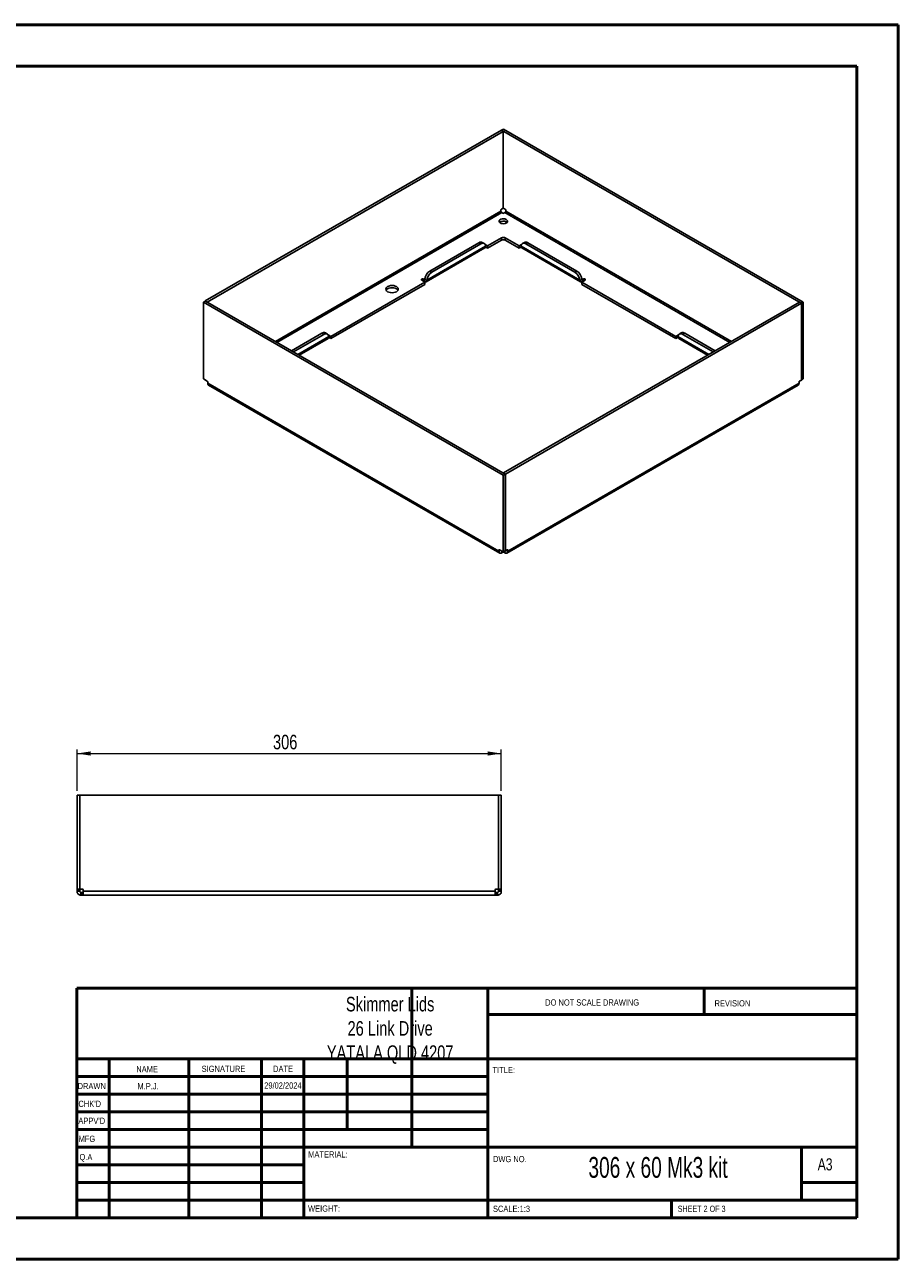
# Paper-space layout 'Sheet2' of a CAD drawing. Header units: millimetres. Extents: x 0 to 420, y 0 to 297.
# Tile 2 of 2: x 210 to 420, y 0 to 297. Entities that reach past the tile are written whole.
import ezdxf

# ---------------------------------------------------------------- set-up
doc = ezdxf.new("R2010")
doc.units = ezdxf.units.MM
doc.styles.add('SLDTEXTSTYLE0', font='TXT', dxfattribs={"width": 0.6875})
doc.styles.add('SLDTEXTSTYLE1', font='TXT', dxfattribs={"width": 0.75})
doc.dimstyles.new('SLDDIMSTYLE0', dxfattribs={"dimtxt": 3.5, "dimasz": 3.302, "dimexe": 0, "dimexo": 0.0625, "dimgap": 0.875, "dimtad": 1, "dimdec": 0, "dimlfac": 3, "dimrnd": 1e-09, "dimzin": 12, "dimdsep": 46, "dimtxsty": 'SLDTEXTSTYLE1', "dimsah": 1, "dimcen": 0.09, "dimadec": 0, "dimazin": 3, "dimtfac": 1, "dimtdec": 0, "dimtofl": 0, "dimtmove": 0, "dimatfit": 3, "dimfxl": 0, "dimfrac": 2, "dimtolj": 1, "dimtzin": 12, "dimarcsym": 0})

# ---------------------------------------------------------------- blocks, each defined once
blk = doc.blocks.new('_D_2')
at = {"color": 7, "linetype": 'Continuous', "lineweight": 0}
for p, q in [((222.95, 112.89), (222.95, 122.89)), ((222.95, 121.89), (324.95, 121.89)), ((324.95, 112.89), (324.95, 122.89))]:
    blk.add_line(p, q, dxfattribs=at)
at = {"color": 7, "linetype": 'Continuous', "lineweight": 18}
for points in [[(222.95, 121.89), (226.26, 121.38), (226.26, 122.4)], [(324.95, 121.89), (321.65, 122.4), (321.65, 121.38)]]:
    blk.add_solid(points, dxfattribs=at)
at = {"color": 7, "linetype": 'Continuous', "lineweight": 18, "insert": (270.07, 126.4), "char_height": 3.5, "attachment_point": 1, "style": 'SLDTEXTSTYLE1'}
blk.add_mtext('306', dxfattribs=at)

psp = doc.layouts.new('Sheet2')

# ---------------------------------------------------------------- linework, layer by layer
at = {"color": 7, "linetype": 'Continuous', "lineweight": 50}
for p, q in [((0.3793, 297.2148), (420.3793, 297.2148)), ((420.3793, 0.2148), (420.3793, 297.2148)), ((10.3793, 287.2148), (410.3793, 287.2148)), ((410.3793, 287.2148), (410.3793, 10.2148)), ((222.8788, 65.4648), (410.0788, 65.4648)), ((222.8788, 65.4648), (222.8788, 10.2148)), ((303.4788, 65.4648), (303.4788, 27.2148)), ((321.6788, 65.4648), (321.6788, 10.2148)), ((373.6788, 59.0898), (373.6788, 65.4648)), ((410.0788, 59.0898), (321.6788, 59.0898)), ((410.0788, 48.4648), (222.8788, 48.4648)), ((230.6788, 48.4648), (230.6788, 10.2148)), ((249.8698, 48.4648), (249.8698, 10.2148)), ((267.2778, 48.4648), (267.2778, 10.2148)), ((277.4788, 10.2148), (277.4788, 48.4648)), ((287.8788, 31.4648), (287.8788, 48.4648)), ((321.6788, 44.2148), (222.8788, 44.2148)), ((321.6788, 39.9648), (222.8788, 39.9648)), ((321.6788, 35.7148), (222.8788, 35.7148)), ((321.6788, 31.4648), (222.8788, 31.4648)), ((277.4788, 27.2148), (222.8788, 27.2148)), ((277.4788, 27.2148), (410.0788, 27.2148)), ((397.0788, 14.4648), (397.0788, 27.2148)), ((277.4788, 22.9647), (222.8788, 22.9647)), ((277.4788, 18.7148), (222.8788, 18.7148)), ((410.0788, 18.7148), (397.0788, 18.7148)), ((222.8788, 14.4648), (410.3793, 14.4648)), ((365.8788, 10.2148), (365.8788, 14.4648)), ((10.3793, 10.2148), (410.3793, 10.2148)), ((0.3793, 0.2148), (420.3793, 0.2148))]:
    psp.add_line(p, q, dxfattribs=at)
at = {"color": 7, "linetype": 'Continuous', "lineweight": 25}
for p, q in [((324.9553, 271.8299), (253.7968, 230.751)), ((325.4267, 271.5578), (254.2682, 230.4788)), ((325.4267, 271.5578), (324.9553, 271.8299)), ((325.4621, 272.0952), (324.9907, 271.8231)), ((324.9907, 271.8095), (324.9907, 271.8231)), ((397.0684, 230.2135), (324.9907, 271.8231)), ((325.4267, 253.1037), (325.4267, 271.5578)), ((397.5398, 230.4856), (325.4621, 272.0952)), ((324.8612, 252.6412), (324.8612, 252.3284)), ((325.4267, 253.1037), (324.9791, 252.8453)), ((325.8979, 252.8453), (325.4267, 253.1173)), ((326.0158, 252.3284), (326.0158, 252.6412)), ((324.8612, 252.3284), (270.6286, 221.0206)), ((271.0058, 220.8028), (325.0498, 252.0018)), ((325.0498, 252.0018), (325.3206, 251.8454)), ((325.5564, 251.8454), (325.8272, 252.0018)), ((325.8272, 252.0018), (379.8712, 220.8028)), ((380.2484, 221.0206), (326.0158, 252.3284)), ((326.1574, 249.7973), (326.3392, 249.6545)), ((321.1887, 243.9492), (307.0609, 235.7933)), ((307.7608, 237.9529), (319.5459, 244.7563)), ((308.2322, 237.6807), (320.0173, 244.4841)), ((320.0173, 244.4841), (319.5459, 244.7563)), ((320.8506, 244.5667), (320.3792, 244.8388)), ((321.6673, 244.0077), (321.0612, 244.3575)), ((321.1683, 243.7513), (321.6673, 243.4633)), ((324.9671, 245.9126), (321.6673, 244.0077)), ((324.9671, 245.3683), (321.6673, 243.4633)), ((321.6673, 244.0077), (321.6673, 243.4633)), ((324.9671, 245.3683), (324.9671, 245.9126)), ((329.2097, 244.0077), (325.9099, 245.9126)), ((325.9099, 245.9126), (325.9099, 245.3683)), ((329.2097, 243.4633), (325.9099, 245.3683)), ((329.8158, 244.3575), (329.2097, 244.0077)), ((329.2097, 243.4633), (329.2097, 244.0077)), ((329.2097, 243.4633), (329.7087, 243.7513)), ((343.8161, 235.7933), (329.6883, 243.9492)), ((330.4978, 244.8388), (330.0264, 244.5667)), ((331.3311, 244.7563), (330.8597, 244.4841)), ((330.8597, 244.4841), (342.6448, 237.6807)), ((331.3311, 244.7563), (343.1162, 237.9529)), ((306.8604, 235.3619), (321.0025, 243.526)), ((329.8745, 243.526), (344.0166, 235.3619)), ((307.7608, 237.9529), (308.2322, 237.6807)), ((342.6448, 237.6807), (343.1162, 237.9529)), ((306.5823, 235.2993), (283.9549, 222.2368)), ((306.5823, 234.755), (283.9549, 221.6924)), ((305.8045, 235.7483), (306.5823, 235.2993)), ((306.3938, 235.9524), (306.2759, 236.0205)), ((306.2759, 236.0205), (306.2759, 235.4762)), ((306.5895, 236.0654), (306.3938, 235.9524)), ((306.3938, 235.9524), (306.3938, 235.4082)), ((307.0409, 235.6469), (306.5307, 235.9414)), ((306.5823, 234.755), (306.5823, 235.2993)), ((344.3463, 235.9414), (343.8361, 235.6469)), ((344.4832, 235.9524), (344.2875, 236.0654)), ((344.2947, 235.2993), (345.0725, 235.7483)), ((366.9221, 222.2368), (344.2947, 235.2993)), ((344.2947, 235.2993), (344.2947, 234.755)), ((366.9221, 221.6924), (344.2947, 234.755)), ((344.6011, 236.0205), (344.4832, 235.9524)), ((344.4832, 235.9524), (344.4832, 235.4082)), ((344.6011, 236.0205), (344.6011, 235.4762)), ((253.3372, 230.4584), (253.8086, 230.7305)), ((253.3372, 230.4584), (325.4149, 188.8488)), ((253.3372, 212.0043), (253.3372, 230.4584)), ((254.2682, 230.4788), (253.7968, 230.751)), ((253.7968, 230.751), (253.7968, 230.7237)), ((253.8086, 230.7305), (325.8863, 189.1209)), ((254.2682, 230.4652), (254.2682, 230.4788)), ((325.4503, 189.3863), (396.6088, 230.4652)), ((325.9217, 189.1141), (397.0802, 230.1931)), ((396.6088, 230.4652), (397.0802, 230.1931)), ((397.5398, 230.4856), (397.0684, 230.2135)), ((397.0684, 230.1999), (397.0684, 230.2135)), ((397.0802, 230.1931), (397.0802, 211.739)), ((397.5398, 212.0316), (397.5398, 230.4856)), ((274.5293, 218.7687), (281.8336, 222.9854)), ((282.305, 222.7133), (281.8336, 222.9854)), ((283.1383, 222.7958), (282.6668, 223.0679)), ((368.2102, 223.0679), (367.7387, 222.7958)), ((369.0434, 222.9854), (368.572, 222.7133)), ((369.0434, 222.9854), (376.3477, 218.7687)), ((275.0007, 218.4966), (282.305, 222.7133)), ((283.4763, 222.1783), (276.0498, 217.891)), ((276.3232, 217.7331), (283.2902, 221.7551)), ((283.9549, 222.2368), (283.3488, 222.5867)), ((283.456, 221.9805), (283.9549, 221.6924)), ((283.9549, 222.2368), (283.9549, 221.6924)), ((367.5282, 222.5867), (366.9221, 222.2368)), ((366.9221, 221.6924), (366.9221, 222.2368)), ((366.9221, 221.6924), (367.421, 221.9805)), ((374.8272, 217.891), (367.4007, 222.1783)), ((367.5868, 221.7551), (374.5538, 217.7331)), ((368.572, 222.7133), (375.8763, 218.4966)), ((254.2444, 211.4806), (253.3372, 212.0043)), ((254.3623, 210.9637), (254.3623, 211.2765)), ((254.3623, 210.9637), (324.3898, 170.5377)), ((396.5147, 210.9637), (326.4872, 170.5377)), ((396.5147, 210.9637), (396.5147, 211.2765)), ((396.6326, 211.4806), (397.0802, 211.739)), ((397.5398, 212.0316), (397.0802, 211.7662)), ((254.5556, 210.5364), (324.5832, 170.1103)), ((326.2938, 170.1103), (396.3214, 210.5364)), ((325.4149, 188.8488), (325.8863, 189.1209)), ((325.4149, 170.3947), (325.4149, 188.8488)), ((325.4503, 189.3863), (325.9217, 189.1141)), ((325.4503, 189.3727), (325.4503, 189.3863)), ((325.8863, 170.6669), (325.8863, 189.1209)), ((325.9217, 189.1141), (325.9217, 170.6601)), ((324.3898, 170.8504), (324.5077, 170.9185)), ((324.3898, 170.5377), (324.3898, 170.8504)), ((324.3898, 170.5377), (324.7786, 170.7621)), ((324.5077, 170.9185), (325.4149, 170.3947)), ((325.0498, 170.1565), (325.0498, 170.6055)), ((325.3206, 170.3129), (325.0498, 170.1565)), ((325.3206, 170.3129), (325.3206, 170.4492)), ((325.4149, 170.3947), (325.8863, 170.6669)), ((325.5564, 170.3129), (325.5564, 170.4764)), ((325.8272, 170.1565), (325.5564, 170.3129)), ((325.8272, 170.1565), (325.8272, 170.6327)), ((325.9217, 170.6601), (325.8863, 170.6805)), ((325.9217, 170.6601), (326.3693, 170.9185)), ((326.4872, 170.5377), (326.0984, 170.7621)), ((326.4872, 170.8504), (326.3693, 170.9185)), ((326.4872, 170.8504), (326.4872, 170.5377)), ((222.954, 89.2874), (222.954, 111.8877)), ((222.954, 111.8877), (223.6207, 111.8877)), ((223.6207, 89.2874), (223.6207, 111.8877)), ((223.6373, 111.8877), (223.6373, 89.2874)), ((223.6373, 111.8877), (324.2707, 111.8877)), ((324.2707, 111.8877), (324.2707, 89.2874)), ((324.954, 111.8877), (324.2873, 111.8877)), ((324.2873, 89.2874), (324.2873, 111.8877)), ((324.954, 89.2874), (324.954, 111.8877)), ((222.954, 89.2874), (223.6207, 89.2874)), ((222.954, 89.1207), (222.954, 89.2874)), ((222.954, 89.1207), (223.6207, 89.1207)), ((222.954, 88.7377), (222.954, 89.1207)), ((223.6207, 89.1207), (223.6207, 89.2874)), ((223.6207, 88.7377), (223.6207, 89.1207)), ((223.6373, 89.2874), (224.2704, 89.2874)), ((224.437, 89.1207), (224.437, 88.7377)), ((323.471, 88.7377), (323.471, 89.1207)), ((323.6376, 89.2874), (324.2707, 89.2874)), ((324.954, 89.2874), (324.2873, 89.2874)), ((324.2873, 89.1207), (324.2873, 89.2874)), ((324.954, 89.1207), (324.2873, 89.1207)), ((324.2873, 88.7377), (324.2873, 89.1207)), ((324.954, 89.1207), (324.954, 89.2874)), ((324.954, 88.7377), (324.954, 89.1207)), ((222.954, 88.7377), (223.6207, 88.7377)), ((223.8873, 87.8043), (223.8873, 88.471)), ((224.2704, 88.471), (223.8873, 88.471)), ((224.2704, 87.8043), (223.8873, 87.8043)), ((224.2704, 87.8043), (224.2704, 88.471)), ((224.437, 88.471), (224.2704, 88.471)), ((224.437, 87.8043), (224.2704, 87.8043)), ((323.471, 88.7377), (224.437, 88.7377)), ((323.471, 87.8043), (224.437, 87.8043)), ((323.6376, 88.471), (323.471, 88.471)), ((323.6376, 87.8043), (323.471, 87.8043)), ((323.6376, 87.8043), (323.6376, 88.471)), ((324.0207, 88.471), (323.6376, 88.471)), ((324.0207, 87.8043), (323.6376, 87.8043)), ((324.0207, 87.8043), (324.0207, 88.471)), ((324.954, 88.7377), (324.2873, 88.7377))]:
    psp.add_line(p, q, dxfattribs=at)
at = {"color": 7, "linetype": 'Continuous', "lineweight": 25, "flags": 128}
for points in [[(326.1574, 249.5116), (326.3519, 249.6689), (326.4474, 249.854), (326.4335, 250.0471), (326.3119, 250.2271), (326.0956, 250.3745), (325.8081, 250.4734), (325.4805, 250.513), (325.1484, 250.4891), (324.8477, 250.4043), (324.6111, 250.2677), (324.4641, 250.0941), (324.4227, 249.9024), (324.4914, 249.7133), (324.6627, 249.5473), (324.9181, 249.4224), (325.2299, 249.3522), (325.5643, 249.3442), (325.885, 249.3994), (326.1574, 249.5116)], [(321.1887, 243.9492), (321.1457, 244.1674), (321.0652, 244.351), (320.9499, 244.4937), (320.8035, 244.5909), (320.631, 244.6393), (320.4382, 244.6374), (320.2313, 244.585), (320.0173, 244.4841)], [(330.8597, 244.4841), (330.6457, 244.585), (330.4388, 244.6374), (330.246, 244.6393), (330.0735, 244.5909), (329.9271, 244.4937), (329.8118, 244.351), (329.7313, 244.1674), (329.6883, 243.9492)], [(306.2759, 236.0205), (306.1678, 236.0622), (306.0402, 236.0768), (305.9126, 236.0622), (305.8045, 236.0205), (305.7322, 235.9581), (305.7069, 235.8844), (305.7322, 235.8108), (305.8045, 235.7483)], [(306.3938, 235.4081), (306.5065, 235.3542), (306.6159, 235.3243), (306.7188, 235.3193), (306.8121, 235.3392), (306.8931, 235.3836), (306.9595, 235.4511), (307.0092, 235.5398), (307.0409, 235.6469)], [(343.8361, 235.6469), (343.8678, 235.5398), (343.9175, 235.4511), (343.9839, 235.3836), (344.0649, 235.3392), (344.1582, 235.3193), (344.2611, 235.3243), (344.3705, 235.3542), (344.4832, 235.4081)], [(345.0725, 235.7483), (345.1448, 235.8108), (345.1701, 235.8844), (345.1448, 235.9581), (345.0725, 236.0205), (344.9644, 236.0622), (344.8368, 236.0768), (344.7092, 236.0622), (344.6011, 236.0205)], [(299.747, 232.9862), (299.9853, 233.1655), (300.1352, 233.3743), (300.1863, 233.5985), (300.1352, 233.8226), (299.9853, 234.0314), (299.747, 234.2108), (299.4363, 234.3484), (299.0745, 234.4349), (298.6863, 234.4644), (298.2981, 234.4349), (297.9363, 234.3484), (297.6256, 234.2108), (297.3873, 234.0314), (297.2374, 233.8226), (297.1863, 233.5985), (297.2374, 233.3743), (297.3873, 233.1655), (297.6256, 232.9862), (297.9363, 232.8486), (298.2981, 232.762), (298.6863, 232.7325), (299.0745, 232.762), (299.4363, 232.8486), (299.747, 232.9862)], [(300.1103, 233.3263), (299.9853, 233.4871), (299.747, 233.6664), (299.4363, 233.804), (299.0745, 233.8905), (298.6863, 233.92), (298.2981, 233.8905), (297.9363, 233.804), (297.6256, 233.6664), (297.3873, 233.4871), (297.2623, 233.3263)], [(283.4763, 222.1783), (283.4333, 222.3965), (283.3528, 222.5801), (283.2375, 222.7229), (283.0912, 222.8201), (282.9187, 222.8685), (282.7258, 222.8665), (282.519, 222.8142), (282.305, 222.7133)], [(368.572, 222.7133), (368.358, 222.8142), (368.1512, 222.8665), (367.9583, 222.8685), (367.7858, 222.8201), (367.6395, 222.7229), (367.5242, 222.5801), (367.4437, 222.3965), (367.4007, 222.1783)]]:
    psp.add_lwpolyline(points, dxfattribs=at)
at = {"color": 7, "linetype": 'Continuous', "lineweight": 25}
for centre, radius, start, end in [((325.1171, 252.6295), 0.2561, 122.605478, 177.394522), ((325.7599, 252.6295), 0.2561, 2.605478, 57.394522), ((325.4494, 248.5715), 1.4156, 59.990255, 130.08898), ((325.4385, 252.0729), 0.2562, 242.609672, 297.390328), ((320.0308, 244.1081), 0.8094, 64.508698, 126.80176), ((320.7905, 243.8599), 0.3956, 302.416839, 352.902143), ((325.4385, 245.0028), 1.0247, 62.609672, 117.390328), ((325.4385, 244.4585), 1.0247, 62.609672, 117.390328), ((330.0865, 243.8599), 0.3956, 187.097857, 237.583161), ((330.8437, 244.0829), 0.8313, 54.102241, 114.5873), ((309.1681, 235.7723), 2.5952, 122.836941, 173.514239), ((309.6395, 235.5002), 2.5952, 122.836941, 173.514239), ((341.2375, 235.5002), 2.5952, 6.485761, 57.163059), ((341.7089, 235.7723), 2.5952, 6.485761, 57.163059), ((306.4712, 236.059), 0.1318, 233.986854, 296.824678), ((344.4058, 236.059), 0.1318, 243.175322, 306.013146), ((282.3185, 222.3373), 0.8094, 64.508698, 126.80176), ((368.556, 222.312), 0.8313, 54.102241, 114.5873), ((283.0781, 222.089), 0.3956, 302.416839, 352.902143), ((367.7989, 222.089), 0.3956, 187.097857, 237.583161), ((254.1064, 211.2648), 0.2561, 2.605478, 57.394522), ((396.7706, 211.2648), 0.2561, 122.605478, 177.394522), ((324.4617, 170.8621), 0.0728, 50.796715, 189.214037), ((325.4385, 170.0855), 0.2562, 62.609672, 117.390328), ((326.4153, 170.8621), 0.0728, 350.785963, 129.203285), ((224.2704, 89.1207), 0.1667, 0, 90), ((323.6376, 89.1207), 0.1667, 90, 180)]:
    psp.add_arc(centre, radius, start, end, dxfattribs=at)
for points, knots in [([(325.0498, 252.0018), (325.0004, 252.0303), (324.9514, 252.0821), (324.8816, 252.203), (324.8612, 252.2714), (324.8612, 252.3284)], [0, 0, 0, 0, 0.5, 0.5, 1, 1, 1, 1]), ([(326.0158, 252.3284), (326.0158, 252.2714), (325.9954, 252.203), (325.9256, 252.0821), (325.8766, 252.0303), (325.8272, 252.0018)], [0, 0, 0, 0, 0.5, 0.5, 1, 1, 1, 1]), ([(254.5556, 210.5364), (254.5556, 210.5364), (254.4842, 210.5503), (254.3961, 210.6906), (254.3736, 210.8727), (254.3623, 210.9637)], [0, 0, 0, 0, 0.000102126, 0.500051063, 1, 1, 1, 1]), ([(396.5147, 210.9637), (396.5034, 210.8727), (396.4809, 210.6906), (396.3928, 210.5503), (396.3214, 210.5364), (396.3214, 210.5364)], [0, 0, 0, 0, 0.49994894, 0.99989787, 1, 1, 1, 1]), ([(324.3898, 170.5377), (324.3898, 170.4379), (324.407, 170.3481), (324.4731, 170.2019), (324.522, 170.1456), (324.6442, 170.0751), (324.7174, 170.0609), (324.8771, 170.0767), (324.9634, 170.1067), (325.0498, 170.1565)], [0, 0, 0, 0, 0.25, 0.25, 0.5, 0.5, 0.75, 0.75, 1, 1, 1, 1]), ([(325.8272, 170.1565), (325.9136, 170.1067), (325.9999, 170.0767), (326.1596, 170.0609), (326.2328, 170.0751), (326.355, 170.1456), (326.4039, 170.2019), (326.47, 170.3481), (326.4872, 170.4379), (326.4872, 170.5377)], [0, 0, 0, 0, 0.25, 0.25, 0.5, 0.5, 0.75, 0.75, 1, 1, 1, 1]), ([(222.954, 88.7377), (222.954, 88.6155), (222.9783, 88.4934), (223.0718, 88.2676), (223.141, 88.1641), (223.3138, 87.9913), (223.4173, 87.9221), (223.643, 87.8286), (223.7652, 87.8043), (223.8873, 87.8043)], [0, 0, 0, 0, 0.25, 0.25, 0.5, 0.5, 0.75, 0.75, 1, 1, 1, 1]), ([(223.6207, 88.7377), (223.6207, 88.6679), (223.6494, 88.5985), (223.7481, 88.4997), (223.8175, 88.471), (223.8873, 88.471)], [0, 0, 0, 0, 0.5, 0.5, 1, 1, 1, 1]), ([(224.437, 87.8043), (224.437, 87.8043), (224.437, 87.8286), (224.437, 87.9221), (224.437, 87.9913), (224.437, 88.1641), (224.437, 88.2676), (224.437, 88.4934), (224.437, 88.6155), (224.437, 88.7377)], [0, 0, 0, 0, 0.25, 0.25, 0.5, 0.5, 0.75, 0.75, 1, 1, 1, 1]), ([(323.471, 88.7377), (323.471, 88.6155), (323.471, 88.4934), (323.471, 88.2676), (323.471, 88.1641), (323.471, 87.9913), (323.471, 87.9221), (323.471, 87.8286), (323.471, 87.8043), (323.471, 87.8043)], [0, 0, 0, 0, 0.25, 0.25, 0.5, 0.5, 0.75, 0.75, 1, 1, 1, 1]), ([(324.0207, 87.8043), (324.1428, 87.8043), (324.265, 87.8286), (324.4907, 87.9221), (324.5942, 87.9913), (324.767, 88.1641), (324.8362, 88.2676), (324.9297, 88.4934), (324.954, 88.6155), (324.954, 88.7377)], [0, 0, 0, 0, 0.25, 0.25, 0.5, 0.5, 0.75, 0.75, 1, 1, 1, 1]), ([(324.0207, 88.471), (324.0905, 88.471), (324.1599, 88.4997), (324.2586, 88.5985), (324.2873, 88.6679), (324.2873, 88.7377)], [0, 0, 0, 0, 0.5, 0.5, 1, 1, 1, 1])]:
    psp.add_open_spline(points, degree=3, knots=knots, dxfattribs=at)
for points in [[(321.183, 243.811), (321.1916, 243.8556), (321.1935, 243.9017), (321.1887, 243.9492)], [(329.6883, 243.9492), (329.6835, 243.9017), (329.6854, 243.8556), (329.694, 243.811)], [(306.5307, 235.9414), (306.5638, 235.9627), (306.5842, 236.0072), (306.5895, 236.0655)], [(307.0609, 235.7933), (307.0561, 235.7403), (307.0495, 235.6915), (307.0409, 235.6469)], [(343.8361, 235.6469), (343.8275, 235.6915), (343.8209, 235.7403), (343.8161, 235.7933)], [(344.2875, 236.0655), (344.2928, 236.0072), (344.3132, 235.9627), (344.3463, 235.9414)], [(283.4706, 222.0401), (283.4792, 222.0847), (283.4812, 222.1308), (283.4763, 222.1783)], [(367.4007, 222.1783), (367.3958, 222.1308), (367.3978, 222.0847), (367.4064, 222.0401)]]:
    psp.add_open_spline(points, degree=3, dxfattribs=at)

# ---------------------------------------------------------------- texts
at = {"color": 7, "linetype": 'Continuous', "lineweight": 0}
for s, insert, char_height, attachment_point, style in [('Skimmer Lids^J26 Link Drive^JYATALA QLD 4207', (298.2305, 63.3506), 3.5, 2, 'SLDTEXTSTYLE1'), ('DO NOT SCALE DRAWING', (335.4935, 62.7478), 1.5, 1, 'SLDTEXTSTYLE1'), ('REVISION', (376.2064, 62.5497), 1.5, 1, 'SLDTEXTSTYLE1'), ('NAME', (237.2011, 46.7163), 1.5, 1, 'SLDTEXTSTYLE1'), ('SIGNATURE', (252.9124, 46.7765), 1.5, 1, 'SLDTEXTSTYLE1'), ('DATE', (270.0935, 46.791), 1.5, 1, 'SLDTEXTSTYLE1'), ('TITLE:', (322.835, 46.4931), 1.5, 1, 'SLDTEXTSTYLE1'), ('DRAWN', (223.091, 42.6445), 1.5, 1, 'SLDTEXTSTYLE1'), ('M.P.J.', (240.0366, 42.5981), 1.4986, 2, 'SLDTEXTSTYLE1'), ('29/02/2024', (272.454, 42.7739), 1.4986, 2, 'SLDTEXTSTYLE1'), ("CHK'D", (223.2893, 38.3692), 1.5, 1, 'SLDTEXTSTYLE1'), ("APPV'D", (223.2806, 34.2791), 1.5, 1, 'SLDTEXTSTYLE1'), ('MFG', (223.334, 29.9485), 1.5, 1, 'SLDTEXTSTYLE1'), ('Q.A', (223.5479, 25.5644), 1.5, 1, 'SLDTEXTSTYLE1'), ('MATERIAL:', (278.5247, 26.2008), 1.5, 1, 'SLDTEXTSTYLE1'), ('DWG NO.', (322.9528, 25.0834), 1.5, 1, 'SLDTEXTSTYLE1'), ('306 x 60 Mk3 kit', (362.6231, 24.8313), 5, 2, 'SLDTEXTSTYLE0'), ('A3', (400.9998, 24.5152), 2.91042, 1, 'SLDTEXTSTYLE1'), ('WEIGHT:', (278.4967, 13.1641), 1.4986, 1, 'SLDTEXTSTYLE1'), ('SCALE:1:3', (322.9528, 13.1149), 1.5, 1, 'SLDTEXTSTYLE1'), ('SHEET 2 OF 3', (367.3571, 13.1149), 1.5, 1, 'SLDTEXTSTYLE0')]:
    psp.add_mtext(s, dxfattribs=dict(at, insert=insert, char_height=char_height, attachment_point=attachment_point, style=style))

# ---------------------------------------------------------------- dimensions: what is measured, and where the dimension line sits
at = {"color": 7, "linetype": 'Continuous', "lineweight": 18}
dim = psp.add_linear_dim(base=(324.954, 121.8877), p1=(222.954, 111.8877), p2=(324.954, 111.8877), angle=0, dimstyle='SLDDIMSTYLE0', dxfattribs=at)
dim.commit()
dim.dimension.update_dxf_attribs({"geometry": '_D_2', "text_midpoint": (273.954, 121.8877), "dimtype": 160})

doc.saveas('drawing.dxf')
